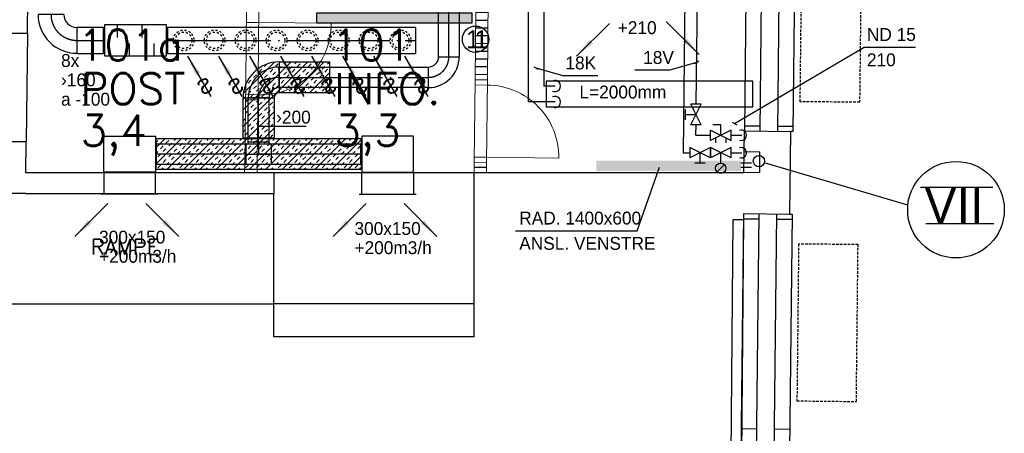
# Model space of a CAD drawing. Header units: millimetres. Extents: x 0 to 84060, y 0 to 52805.
# Tile 37 of 60: x 55833 to 65364, y 18428 to 22437. Entities that reach past the tile are written whole.
import ezdxf
from ezdxf.enums import TextEntityAlignment as Align

# ---------------------------------------------------------------- set-up
doc = ezdxf.new("R2010")
doc.units = ezdxf.units.MM
doc.header["$LTSCALE"] = 50
doc.header["$MEASUREMENT"] = 0
doc.header["$PDMODE"] = 1
for name, pattern in [('20601A200D001$0$DASHED', [0.75, 0.5, -0.25]), ('2V-CENT', [23, 20, -1.5, 0, -1.5]), ('CENTRUMLINJE', [27, 20, -3, 1, -3]), ('V-GOMD', [0.8, 0.4, -0.4]), ('V-KU', [2, 1, 1]), ('V-V', [2, 1, 1])]:
    doc.linetypes.add(name, pattern=pattern)
doc.layers.get('0').update_dxf_attribs({"linetype": 'CONTINUOUS'})
for name, color, linetype in [('20601A200D001$0$243-Dører', 7, 'CONTINUOUS'), ('20601A200D001$0$832-Romtekst', 7, 'CONTINUOUS'), ('20601A200D001$0$A12-HEL1', 251, 'CONTINUOUS'), ('20601A200D001$0$A12-HEL3', 251, 'CONTINUOUS'), ('20601A200D001$0$A12-HEL4', 251, 'CONTINUOUS'), ('20601A200D001$0$A12-SKR1', 251, 'CONTINUOUS'), ('20601A200D001$0$A23-HEL1', 251, 'CONTINUOUS'), ('20601A200D001$0$A24-HEL2', 252, 'CONTINUOUS'), ('20601A200D001$0$A24-SKR1', 251, 'CONTINUOUS'), ('20601A200D001$0$A25-STI1', 251, '20601A200D001$0$DASHED'), ('V060-', 3, 'CONTINUOUS'), ('V061-', 1, 'CONTINUOUS'), ('V070-', 3, 'CONTINUOUS'), ('V071-', 1, 'CONTINUOUS'), ('V090-', 2, 'CONTINUOUS'), ('V091', 1, 'CONTINUOUS'), ('V100', 1, 'CONTINUOUS'), ('V100-', 6, 'CONTINUOUS'), ('V101', 3, 'CONTINUOUS'), ('V101-', 1, 'CONTINUOUS'), ('V110', 1, 'CONTINUOUS'), ('V110-', 6, 'CONTINUOUS'), ('V111', 3, 'CONTINUOUS'), ('V111-', 1, 'CONTINUOUS'), ('xref', 7, 'CENTRUMLINJE')]:
    doc.layers.add(name, color=color, linetype=linetype)
doc.styles.add('20601A200D001$0$STANDARD', font='ROMANS.SHX')
doc.styles.add('FISO', font='fiso')
doc.styles.add('ISO', font='ISO')
doc.styles.add('SIMPLEX', font='SIMPLEX')

# ---------------------------------------------------------------- blocks, each defined once
blk = doc.blocks.new('V420', base_point=(455, 404.5))
blk.add_line((455, 404.5), (464, 404.5))
blk.add_solid([(455, 404.5), (459, 405), (459, 404)])
blk = doc.blocks.new('V421', base_point=(455.5, 404.5))
at = {"rotation": 180}
blk.add_blockref('V420', (464.5, 404.5), dxfattribs=at)
blk = doc.blocks.new('V422', base_point=(16230, 22585))
blk.add_blockref('V420', (16230, 22585))
at = {"style": 'SIMPLEX'}
blk.add_text('s', height=4, rotation=90, dxfattribs=at).set_placement((16238, 22585), align=Align.CENTER)
blk = doc.blocks.new('CBOJ90_PB', base_point=(86107, 31352))
at = {"color": 0, "linetype": 'ByBlock'}
blk.add_arc((86106, 31353), 1, 270, 360, dxfattribs=at)
blk = doc.blocks.new('KBOJ90_PB', base_point=(86107, 31352))
at = {"color": 0, "linetype": 'ByBlock'}
for p, q in [((86106.5, 31353), (86107.5, 31353)), ((86106, 31352.5), (86106, 31351.5))]:
    blk.add_line(p, q, dxfattribs=at)
for radius in [1.5, 0.5]:
    blk.add_arc((86106, 31353), radius, 270, 360, dxfattribs=at)
blk = doc.blocks.new('3BOJ90_PB', base_point=(86107, 31352))
for p in [(86107, 31353), (86106, 31352)]:
    blk.add_point(p)
at = {"color": 1, "linetype": '2V-CENT'}
blk.add_blockref('CBOJ90_PB', (86107, 31352), dxfattribs=at)
at = {"color": 0, "linetype": 'ByBlock'}
blk.add_blockref('KBOJ90_PB', (86107, 31352), dxfattribs=at)
at = {"style": 'ISO', "flags": 3}
blk.add_attdef('0', (86107, 31352), '', height=1, dxfattribs=at)
blk = doc.blocks.new('K1A', base_point=(16237, 22591.5))
at = {"color": 0, "linetype": 'ByBlock'}
blk.add_line((16237, 22592), (16237, 22591), dxfattribs=at)
blk = doc.blocks.new('21A', base_point=(16237, 22591.5))
blk.add_point((16237, 22591.5))
at = {"color": 0, "linetype": 'ByBlock'}
blk.add_blockref('K1A', (16237, 22591.5), dxfattribs=at)
at = {"style": 'SIMPLEX', "flags": 3}
blk.add_attdef('0', (16237, 22591.5), '', height=1, dxfattribs=at)
blk = doc.blocks.new('LD_P')
for p, q in [((-0.5, 0.5), (-0.5, -0.5)), ((0.5, 0.5), (-0.5, 0.5)), ((0.5, -0.5), (0.5, 0.5)), ((-0.5, -0.5), (0.5, -0.5))]:
    blk.add_line(p, q)
at = {"color": 1}
for p, q in [((-0.3, 0.5), (-0.3, 0.1)), ((0.1, 0.5), (0.1, 0.1)), ((-0.1, -0.5), (-0.1, -0.1)), ((0.3, -0.5), (0.3, -0.1))]:
    blk.add_line(p, q, dxfattribs=at)
blk = doc.blocks.new('C3A', base_point=(16246, 22590.5))
at = {"color": 0, "linetype": 'ByBlock'}
blk.add_line((16247, 22590.5), (16246, 22590.5), dxfattribs=at)
blk = doc.blocks.new('K3A', base_point=(16246, 22590.5))
at = {"color": 0, "linetype": 'ByBlock'}
for p, q in [((16246, 22591), (16247, 22591)), ((16247, 22591), (16247, 22590)), ((16247, 22590), (16246, 22590))]:
    blk.add_line(p, q, dxfattribs=at)
blk = doc.blocks.new('33A', base_point=(16246, 22590.5))
blk.add_point((16247, 22590.5))
at = {"color": 0, "linetype": 'ByBlock'}
blk.add_blockref('K3A', (16246, 22590.5), dxfattribs=at)
at = {"color": 1, "linetype": '2V-CENT'}
blk.add_blockref('C3A', (16246, 22590.5), dxfattribs=at)
at = {"style": 'SIMPLEX', "flags": 3}
blk.add_attdef('0', (16246, 22590.5), '', height=1, dxfattribs=at)
blk = doc.blocks.new('TAK_P', base_point=(16247.5, 22586.5))
for p, q in [((16248, 22587), (16247, 22587)), ((16247, 22587), (16247, 22586)), ((16248, 22586), (16248, 22587)), ((16247, 22586), (16248, 22586))]:
    blk.add_line(p, q)
blk = doc.blocks.new('CTK_P', base_point=(16236.144, 22620.378))
at = {"color": 0, "linetype": 'ByBlock'}
for p, q in [((16236.144, 22620.978), (16236.144, 22620.378)), ((16235.544, 22620.378), (16236.744, 22620.378))]:
    blk.add_line(p, q, dxfattribs=at)
blk = doc.blocks.new('KTK_P', base_point=(16236.144, 22620.378))
at = {"color": 0, "linetype": 'ByBlock'}
for p, q in [((16235.544, 22620.878), (16235.644, 22620.878)), ((16235.544, 22619.878), (16235.544, 22620.878)), ((16235.644, 22620.978), (16236.644, 22620.978)), ((16235.644, 22620.878), (16235.644, 22620.978)), ((16236.644, 22620.978), (16236.644, 22620.878)), ((16236.644, 22620.878), (16236.744, 22620.878)), ((16236.744, 22620.878), (16236.744, 22619.878)), ((16236.744, 22619.878), (16235.544, 22619.878))]:
    blk.add_line(p, q, dxfattribs=at)
blk = doc.blocks.new('3TK_P', base_point=(16236.144, 22620.378))
for p in [(16236.144, 22620.978), (16235.544, 22620.378), (16236.744, 22620.378)]:
    blk.add_point(p)
at = {"color": 1, "linetype": '2V-CENT'}
blk.add_blockref('CTK_P', (16236.144, 22620.378), dxfattribs=at)
at = {"color": 0, "linetype": 'ByBlock'}
blk.add_blockref('KTK_P', (16236.144, 22620.378), dxfattribs=at)
at = {"style": 'ISO', "flags": 3}
blk.add_attdef('0', (16236.144, 22620.378), '', height=1, dxfattribs=at)
blk = doc.blocks.new('VUN')
at = {"color": 0}
blk.add_circle((0, 0), 0.5, dxfattribs=at)
blk = doc.blocks.new('RADN')
at = {"color": 0}
for p, q in [((-0.5, -1), (-0.5, 0)), ((-0.5, 0), (0.5, 0)), ((0.5, 0), (0.5, -1)), ((0.5, -1), (-0.5, -1))]:
    blk.add_line(p, q, dxfattribs=at)
blk = doc.blocks.new('*X119')
at = {"color": 0}
for p, q in [((58345.7, 21752.9), (58620.8, 22028)), ((58345.7, 21912), (58461.7, 22028)), ((58389.3, 22008.7), (58408.6, 22028)), ((58479.9, 21728), (58779.9, 22028)), ((58495.4, 22008.7), (58514.7, 22028)), ((58707.5, 22008.7), (58726.8, 22028)), ((58813.6, 22008.7), (58831.4, 22026.5)), ((58345.7, 21965), (58362.8, 21982.2)), ((58389.3, 21902.6), (58415.9, 21929.1)), ((58442.4, 21955.7), (58468.9, 21982.2)), ((58468.9, 21929.1), (58495.4, 21955.7)), ((58521.9, 21982.2), (58548.4, 22008.7)), ((58575, 21929.1), (58601.5, 21955.7)), ((58601.5, 21902.6), (58628, 21929.1)), ((58628, 21982.2), (58654.5, 22008.7)), ((58639, 21728), (58831.4, 21920.4)), ((58654.5, 21955.7), (58681, 21982.2)), ((58707.5, 21902.6), (58734.1, 21929.1)), ((58760.6, 21955.7), (58787.1, 21982.2)), ((58787.1, 21929.1), (58813.6, 21955.7)), ((58345.7, 21859), (58362.8, 21876.1)), ((58362.8, 21823.1), (58389.3, 21849.6)), ((58415.9, 21876.1), (58442.4, 21902.6)), ((58468.9, 21823.1), (58495.4, 21849.6)), ((58521.9, 21876.1), (58548.4, 21902.6)), ((58548.4, 21849.6), (58575, 21876.1)), ((58654.5, 21849.6), (58681, 21876.1)), ((58681, 21823.1), (58707.5, 21849.6)), ((58734.1, 21876.1), (58760.6, 21902.6)), ((58787.1, 21823.1), (58813.6, 21849.6)), ((58373.8, 21728), (58389.3, 21743.5)), ((58415.9, 21770.1), (58442.4, 21796.6)), ((58442.4, 21743.5), (58468.9, 21770.1)), ((58495.4, 21796.6), (58521.9, 21823.1)), ((58548.4, 21743.5), (58575, 21770.1)), ((58585.9, 21728), (58601.5, 21743.5)), ((58601.5, 21796.6), (58628, 21823.1)), ((58628, 21770.1), (58654.5, 21796.6)), ((58692, 21728), (58707.5, 21743.5)), ((58734.1, 21770.1), (58760.6, 21796.6)), ((58760.6, 21743.5), (58787.1, 21770.1)), ((58798.1, 21728), (58831.4, 21761.3)), ((58813.6, 21796.6), (58831.4, 21814.4))]:
    blk.add_line(p, q, dxfattribs=at)
blk = doc.blocks.new('*X120')
at = {"color": 0}
for p, q in [((57998.7, 21724.1), (58299.5, 22024.9)), ((58150.7, 21929.1), (58177.2, 21955.7)), ((58203.7, 21982.2), (58229.8, 22008.3)), ((58256.8, 21929.1), (58283.3, 21955.7)), ((58283.3, 21902.6), (58309.8, 21929.1)), ((58309.8, 21982.2), (58336.3, 22008.7)), ((58336.3, 21955.7), (58345.7, 21965)), ((58044.6, 21823.1), (58071.1, 21849.6)), ((58097.7, 21876.1), (58124.2, 21902.6)), ((58111.7, 21678), (58345.7, 21912)), ((58150.7, 21823.1), (58177.2, 21849.6)), ((58203.7, 21876.1), (58230.2, 21902.6)), ((58230.2, 21849.6), (58256.8, 21876.1)), ((58336.3, 21849.6), (58345.7, 21859)), ((58015.4, 21793.8), (58018.1, 21796.6)), ((58044.6, 21717), (58071.1, 21743.5)), ((58097.7, 21770.1), (58124.2, 21796.6)), ((58124.2, 21743.5), (58150.7, 21770.1)), ((58177.2, 21796.6), (58203.7, 21823.1)), ((58230.2, 21743.5), (58256.8, 21770.1)), ((58256.8, 21717), (58283.3, 21743.5)), ((58270.8, 21678), (58345.7, 21752.9)), ((58283.3, 21796.6), (58309.8, 21823.1)), ((58309.8, 21770.1), (58336.3, 21796.6)), ((58005.6, 21678), (58018.1, 21690.5)), ((58071.1, 21690.5), (58097.7, 21717)), ((58177.2, 21690.5), (58203.7, 21717)), ((58217.7, 21678), (58230.2, 21690.5))]:
    blk.add_line(p, q, dxfattribs=at)
blk = doc.blocks.new('*X121')
at = {"color": 0}
for p, q in [((57995.6, 21402.8), (58270.8, 21678)), ((57995.6, 21561.9), (58111.7, 21678)), ((57995.6, 21668), (58005.6, 21678)), ((58018.1, 21637.5), (58044.6, 21664)), ((58124.2, 21637.5), (58150.7, 21664)), ((58150.7, 21611), (58177.2, 21637.5)), ((58203.7, 21664), (58217.7, 21678)), ((58256.8, 21611), (58283.3, 21637.5)), ((58018.1, 21531.4), (58044.6, 21557.9)), ((58042.2, 21290.3), (58295.6, 21543.7)), ((58071.1, 21584.4), (58097.7, 21611)), ((58097.7, 21557.9), (58124.2, 21584.4)), ((58203.7, 21557.9), (58230.2, 21584.4)), ((58230.2, 21531.4), (58256.8, 21557.9)), ((58283.3, 21584.4), (58295.6, 21596.8)), ((57995.6, 21455.9), (58018.1, 21478.4)), ((58044.6, 21504.9), (58071.1, 21531.4)), ((58097.7, 21451.9), (58124.2, 21478.4)), ((58124.2, 21425.3), (58150.7, 21451.9)), ((58150.7, 21504.9), (58177.2, 21531.4)), ((58177.2, 21478.4), (58203.7, 21504.9)), ((58230.2, 21425.3), (58256.8, 21451.9)), ((58283.3, 21478.4), (58295.6, 21490.7)), ((57995.6, 21349.8), (58018.1, 21372.3)), ((58044.6, 21398.8), (58071.1, 21425.3)), ((58071.1, 21372.3), (58097.7, 21398.8)), ((58177.2, 21372.3), (58203.7, 21398.8)), ((58201.3, 21290.3), (58295.6, 21384.6)), ((58203.7, 21345.8), (58230.2, 21372.3)), ((58256.8, 21398.8), (58283.3, 21425.3)), ((58018.1, 21319.3), (58044.6, 21345.8)), ((58095.2, 21290.3), (58097.7, 21292.8)), ((58124.2, 21319.3), (58150.7, 21345.8)), ((58150.7, 21292.8), (58177.2, 21319.3)), ((58256.8, 21292.8), (58283.3, 21319.3))]:
    blk.add_line(p, q, dxfattribs=at)
blk = doc.blocks.new('*X122')
at = {"color": 0}
for p, q in [((57151.1, 21035.6), (57399.7, 21284.2)), ((57151.1, 21194.7), (57240.6, 21284.2)), ((57151.1, 21247.7), (57169.6, 21266.2)), ((57249.1, 21239.7), (57275.6, 21266.2)), ((57258.8, 20984.2), (57558.8, 21284.2)), ((57328.7, 21266.2), (57346.6, 21284.2)), ((57417.9, 20984.2), (57717.9, 21284.2)), ((57434.7, 21266.2), (57452.7, 21284.2)), ((57461.3, 21239.7), (57487.8, 21266.2)), ((57567.3, 21239.7), (57593.8, 21266.2)), ((57577, 20984.2), (57877, 21284.2)), ((57646.9, 21266.2), (57664.8, 21284.2)), ((57736.1, 20984.2), (58036.1, 21284.2)), ((57752.9, 21266.2), (57770.9, 21284.2)), ((57779.5, 21239.7), (57806, 21266.2)), ((57885.5, 21239.7), (57912, 21266.2)), ((57895.2, 20984.2), (58195.2, 21284.2)), ((57965.1, 21266.2), (57983, 21284.2)), ((58054.3, 20984.2), (58354.3, 21284.2)), ((58071.1, 21266.2), (58089.1, 21284.2)), ((58097.7, 21239.7), (58124.2, 21266.2)), ((58203.7, 21239.7), (58230.2, 21266.2)), ((58213.3, 20984.2), (58513.3, 21284.2)), ((58283.3, 21266.2), (58301.2, 21284.2)), ((58372.4, 20984.2), (58672.4, 21284.2)), ((58389.3, 21266.2), (58407.3, 21284.2)), ((58415.9, 21239.7), (58442.4, 21266.2)), ((58521.9, 21239.7), (58548.4, 21266.2)), ((58531.5, 20984.2), (58831.5, 21284.2)), ((58601.5, 21266.2), (58619.4, 21284.2)), ((58690.6, 20984.2), (58990.6, 21284.2)), ((58707.5, 21266.2), (58725.5, 21284.2)), ((58734.1, 21239.7), (58760.6, 21266.2)), ((58840.1, 21239.7), (58866.6, 21266.2)), ((58849.7, 20984.2), (59141.2, 21275.6)), ((58919.7, 21266.2), (58937.6, 21284.2)), ((59025.7, 21266.2), (59043.7, 21284.2)), ((59052.3, 21239.7), (59078.8, 21266.2)), ((57151.1, 21141.7), (57169.6, 21160.2)), ((57196.1, 21186.7), (57222.6, 21213.2)), ((57222.6, 21160.2), (57249.1, 21186.7)), ((57275.6, 21213.2), (57302.2, 21239.7)), ((57328.7, 21160.2), (57355.2, 21186.7)), ((57355.2, 21133.7), (57381.7, 21160.2)), ((57381.7, 21213.2), (57408.2, 21239.7)), ((57408.2, 21186.7), (57434.7, 21213.2)), ((57461.3, 21133.7), (57487.8, 21160.2)), ((57514.3, 21186.7), (57540.8, 21213.2)), ((57540.8, 21160.2), (57567.3, 21186.7)), ((57593.8, 21213.2), (57620.4, 21239.7)), ((57646.9, 21160.2), (57673.4, 21186.7)), ((57673.4, 21133.7), (57699.9, 21160.2)), ((57699.9, 21213.2), (57726.4, 21239.7)), ((57726.4, 21186.7), (57752.9, 21213.2)), ((57779.5, 21133.7), (57806, 21160.2)), ((57832.5, 21186.7), (57859, 21213.2)), ((57859, 21160.2), (57885.5, 21186.7)), ((57912, 21213.2), (57938.6, 21239.7)), ((57965.1, 21160.2), (57991.6, 21186.7)), ((57991.6, 21133.7), (58018.1, 21160.2)), ((58018.1, 21213.2), (58044.6, 21239.7)), ((58044.6, 21186.7), (58071.1, 21213.2)), ((58097.7, 21133.7), (58124.2, 21160.2)), ((58150.7, 21186.7), (58177.2, 21213.2)), ((58177.2, 21160.2), (58203.7, 21186.7)), ((58230.2, 21213.2), (58256.8, 21239.7)), ((58283.3, 21160.2), (58309.8, 21186.7)), ((58309.8, 21133.7), (58336.3, 21160.2)), ((58336.3, 21213.2), (58362.8, 21239.7)), ((58362.8, 21186.7), (58389.3, 21213.2)), ((58415.9, 21133.7), (58442.4, 21160.2)), ((58468.9, 21186.7), (58495.4, 21213.2)), ((58495.4, 21160.2), (58521.9, 21186.7)), ((58548.4, 21213.2), (58575, 21239.7)), ((58601.5, 21160.2), (58628, 21186.7)), ((58628, 21133.7), (58654.5, 21160.2)), ((58654.5, 21213.2), (58681, 21239.7)), ((58681, 21186.7), (58707.5, 21213.2)), ((58734.1, 21133.7), (58760.6, 21160.2)), ((58787.1, 21186.7), (58813.6, 21213.2)), ((58813.6, 21160.2), (58840.1, 21186.7)), ((58866.6, 21213.2), (58893.2, 21239.7)), ((58919.7, 21160.2), (58946.2, 21186.7)), ((58946.2, 21133.7), (58972.7, 21160.2)), ((58972.7, 21213.2), (58999.2, 21239.7)), ((58999.2, 21186.7), (59025.7, 21213.2)), ((59052.3, 21133.7), (59078.8, 21160.2)), ((59105.3, 21186.7), (59131.8, 21213.2)), ((59131.8, 21160.2), (59141.2, 21169.5)), ((57169.6, 21107.1), (57196.1, 21133.7)), ((57222.6, 21054.1), (57249.1, 21080.6)), ((57275.6, 21107.1), (57302.2, 21133.7)), ((57302.2, 21080.6), (57328.7, 21107.1)), ((57408.2, 21080.6), (57434.7, 21107.1)), ((57434.7, 21054.1), (57461.3, 21080.6)), ((57487.8, 21107.1), (57514.3, 21133.7)), ((57540.8, 21054.1), (57567.3, 21080.6)), ((57593.8, 21107.1), (57620.4, 21133.7)), ((57620.4, 21080.6), (57646.9, 21107.1)), ((57726.4, 21080.6), (57752.9, 21107.1)), ((57752.9, 21054.1), (57779.5, 21080.6)), ((57806, 21107.1), (57832.5, 21133.7)), ((57859, 21054.1), (57885.5, 21080.6)), ((57912, 21107.1), (57938.6, 21133.7)), ((57938.6, 21080.6), (57965.1, 21107.1)), ((58044.6, 21080.6), (58071.1, 21107.1)), ((58071.1, 21054.1), (58097.7, 21080.6)), ((58124.2, 21107.1), (58150.7, 21133.7)), ((58177.2, 21054.1), (58203.7, 21080.6)), ((58230.2, 21107.1), (58256.8, 21133.7)), ((58256.8, 21080.6), (58283.3, 21107.1)), ((58362.8, 21080.6), (58389.3, 21107.1)), ((58389.3, 21054.1), (58415.9, 21080.6)), ((58442.4, 21107.1), (58468.9, 21133.7)), ((58495.4, 21054.1), (58521.9, 21080.6)), ((58548.4, 21107.1), (58575, 21133.7)), ((58575, 21080.6), (58601.5, 21107.1)), ((58681, 21080.6), (58707.5, 21107.1)), ((58707.5, 21054.1), (58734.1, 21080.6)), ((58760.6, 21107.1), (58787.1, 21133.7)), ((58813.6, 21054.1), (58840.1, 21080.6)), ((58866.6, 21107.1), (58893.2, 21133.7)), ((58893.2, 21080.6), (58919.7, 21107.1)), ((58999.2, 21080.6), (59025.7, 21107.1)), ((59008.8, 20984.2), (59141.2, 21116.5)), ((59025.7, 21054.1), (59052.3, 21080.6)), ((59078.8, 21107.1), (59105.3, 21133.7)), ((59131.8, 21054.1), (59141.2, 21063.5)), ((57169.6, 21001.1), (57196.1, 21027.6)), ((57205.7, 20984.2), (57222.6, 21001.1)), ((57249.1, 21027.6), (57275.6, 21054.1)), ((57311.8, 20984.2), (57328.7, 21001.1)), ((57355.2, 21027.6), (57381.7, 21054.1)), ((57381.7, 21001.1), (57408.2, 21027.6)), ((57487.8, 21001.1), (57514.3, 21027.6)), ((57523.9, 20984.2), (57540.8, 21001.1)), ((57567.3, 21027.6), (57593.8, 21054.1)), ((57630, 20984.2), (57646.9, 21001.1)), ((57673.4, 21027.6), (57699.9, 21054.1)), ((57699.9, 21001.1), (57726.4, 21027.6)), ((57806, 21001.1), (57832.5, 21027.6)), ((57842.1, 20984.2), (57859, 21001.1)), ((57885.5, 21027.6), (57912, 21054.1)), ((57948.2, 20984.2), (57965.1, 21001.1)), ((57991.6, 21027.6), (58018.1, 21054.1)), ((58018.1, 21001.1), (58044.6, 21027.6)), ((58124.2, 21001.1), (58150.7, 21027.6)), ((58160.3, 20984.2), (58177.2, 21001.1)), ((58203.7, 21027.6), (58230.2, 21054.1)), ((58266.4, 20984.2), (58283.3, 21001.1)), ((58309.8, 21027.6), (58336.3, 21054.1)), ((58336.3, 21001.1), (58362.8, 21027.6)), ((58442.4, 21001.1), (58468.9, 21027.6)), ((58478.5, 20984.2), (58495.4, 21001.1)), ((58521.9, 21027.6), (58548.4, 21054.1)), ((58584.6, 20984.2), (58601.5, 21001.1)), ((58628, 21027.6), (58654.5, 21054.1)), ((58654.5, 21001.1), (58681, 21027.6)), ((58760.6, 21001.1), (58787.1, 21027.6)), ((58796.7, 20984.2), (58813.6, 21001.1)), ((58840.1, 21027.6), (58866.6, 21054.1)), ((58902.8, 20984.2), (58919.7, 21001.1)), ((58946.2, 21027.6), (58972.7, 21054.1)), ((58972.7, 21001.1), (58999.2, 21027.6)), ((59078.8, 21001.1), (59105.3, 21027.6)), ((59114.9, 20984.2), (59131.8, 21001.1))]:
    blk.add_line(p, q, dxfattribs=at)
blk = doc.blocks.new('*X186')
at = {"color": 0}
for p, q in [((74430, 22508.1), (74550, 22506.8)), ((74478.8, 22582.6), (74550.8, 22581.8)), ((74429.2, 22433.1), (74549.2, 22431.8)), ((74428.4, 22358.1), (74548.3, 22356.8)), ((74426.7, 22208.1), (74546.7, 22206.8)), ((74427.5, 22283.1), (74547.5, 22281.8)), ((74425.9, 22133.1), (74545.9, 22131.8)), ((74425.1, 22058.1), (74545.1, 22056.8)), ((74424.3, 21983.1), (74544.3, 21981.8)), ((74423.4, 21908.1), (74543.4, 21906.8))]:
    blk.add_line(p, q, dxfattribs=at)
blk = doc.blocks.new('*X187')
at = {"color": 0}
blk.add_line((74413.6, 21008.2), (74533.6, 21006.9), dxfattribs=at)
blk = doc.blocks.new('20601A200D001')
at = {"layer": '20601A200D001$0$243-Dører', "linetype": 'Continuous', "lineweight": 0, "ltscale": 1000}
for points in [[(156017.1484, 22410.50108), (156137.13278, 22409.19249)], [(156137.12445, 22409.19258), (156837.07758, 22401.55781)], [(156011.06838, 21854.76562), (156002.34963, 21054.8125)], [(156131.06838, 21853.45703), (156122.34963, 21053.50391)], [(158231.0625, 21854.76562), (158222.34375, 21054.8125)], [(158351.0625, 21853.45703), (158342.34375, 21053.50391)], [(158230.53125, 21804.76758), (158350.51562, 21803.45898)], [(156009.50778, 21710.54405), (156129.50778, 21709.23546)], [(158222.89062, 21104.81055), (158342.89062, 21103.50195)], [(158342.89062, 21103.50195), (159042.84375, 21095.86719)]]:
    blk.add_lwpolyline(points, dxfattribs=at)
at = {"layer": '20601A200D001$0$243-Dører', "color": 7, "linetype": 'Continuous', "lineweight": 0, "ltscale": 1000}
for centre, radius, start, end in [((156161.73711, 22384.03402), 675.56778, 267.265550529, 1.486382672), ((158342.89691, 21103.51186), 699.98858, 359.374252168, 449.376377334)]:
    blk.add_arc(centre, radius, start, end, dxfattribs=at)
at = {"layer": '20601A200D001$0$A12-HEL1'}
for p, q in [((161226.79061, 27664.62399), (161157.97369, 21354.9725)), ((161158.51898, 21404.96953), (161308.51006, 21403.33363)), ((161149.24892, 20555.02008), (161080.43199, 14245.36858)), ((161148.70362, 20505.02305), (161298.6947, 20503.38716)), ((161276.48279, 18466.83269), (161126.49171, 18468.46859))]:
    blk.add_line(p, q, dxfattribs=at)
for points in [[(161356.78288, 27663.20622), (161376.78169, 27662.9881), (161307.96477, 21353.33661), (161287.96595, 21353.55472)], [(161279.24118, 20553.6023), (161299.23999, 20553.38418), (161230.42307, 14243.73269), (161210.42426, 14243.95081)]]:
    blk.add_lwpolyline(points, dxfattribs=at)
at = {"layer": '20601A200D001$0$A12-HEL3'}
for p, q in [((153897.88738, 22303.57851), (153886.43544, 21253.57851)), ((160833.63033, 20958.4862), (160835.81152, 21158.4743))]:
    blk.add_line(p, q, dxfattribs=at)
at = {"layer": '20601A200D001$0$A12-HEL4'}
for p, q in [((153897.88738, 22303.57851), (153903.34068, 22803.57851)), ((153897.88738, 22303.57851), (153447.86061, 22303.57851)), ((160835.81152, 21158.4743), (160837.99272, 21358.46241)), ((160837.99272, 21358.46241), (161287.96595, 21353.55472)), ((161279.24118, 20553.6023), (161287.96595, 21353.55472)), ((153886.43544, 21253.57851), (153436.40867, 21253.57851)), ((153883.1627, 20953.50999), (153886.43544, 21253.57851)), ((160835.81152, 21158.4743), (160985.8026, 21156.83841)), ((160985.8026, 21156.83841), (160983.62141, 20956.8503)), ((156283.36977, 20953.50999), (153883.1627, 20953.50999)), ((156283.36977, 20953.50999), (156283.36977, 20753.57851)), ((160833.57606, 20953.50999), (158221.24025, 20953.50999)), ((158221.24025, 19363.57851), (158221.24025, 20953.50999)), ((160833.63033, 20958.4862), (160833.57606, 20953.50999)), ((160833.63033, 20958.4862), (160983.62141, 20956.8503)), ((153880.98213, 20753.57851), (152883.36977, 20753.57851)), ((153880.98213, 20753.57851), (156283.36977, 20753.57851)), ((156283.36977, 19363.57851), (156283.36977, 20753.57851)), ((160829.26795, 20558.50999), (161279.24118, 20553.6023)), ((153516.70311, 19683.57851), (156283.36977, 19683.57851)), ((158221.24025, 19683.57851), (156283.36977, 19683.57851)), ((158221.24025, 19363.57851), (156283.36977, 19363.57851))]:
    blk.add_line(p, q, dxfattribs=at)
at = {"layer": '20601A200D001$0$A12-SKR1'}
blk.add_line((158221.24025, 20953.50999), (156283.36977, 20953.50999), dxfattribs=at)
at = {"layer": '20601A200D001$0$A23-HEL1'}
for p, q in [((160906.80964, 27668.1139), (160837.99272, 21358.46241)), ((161056.80072, 27666.47801), (160987.9838, 21356.82651)), ((160838.53802, 21408.45943), (160988.52909, 21406.82354)), ((160829.26795, 20558.50999), (160760.45102, 14248.85849)), ((160828.72265, 20508.51296), (160978.71373, 20506.87707)), ((160979.25903, 20556.87409), (160910.4421, 14247.2226)), ((160979.25903, 20556.87409), (160910.4421, 14247.2226)), ((160956.50182, 18470.3226), (160806.51074, 18471.9585))]:
    blk.add_line(p, q, dxfattribs=at)
at = {"layer": '20601A200D001$0$A24-HEL2', "color": 7, "linetype": 'Continuous', "lineweight": 0, "ltscale": 1000}
for points in [[(158351.0625, 21853.45703), (158359.79688, 22654.9668)], [(156011.06838, 21854.76562), (156018.77008, 22560.49318)], [(156131.06838, 21853.45703), (156138.75897, 22559.1845)], [(158231.0625, 21854.76562), (158238.5, 22536.2832)], [(158351.0625, 21853.45703), (158231.0625, 21854.76562)], [(156128.9609, 21659.23741), (156008.9609, 21660.546)], [(156001.24025, 20953.50977), (156002.34963, 21054.8125)], [(156121.24025, 20952.20117), (156122.34963, 21053.50391)], [(158221.23438, 20953.50977), (158222.34375, 21054.8125)], [(158342.34375, 21053.50391), (158222.34375, 21054.8125)], [(158341.23438, 20952.20117), (158342.34375, 21053.50391)]]:
    blk.add_lwpolyline(points, dxfattribs=at)
at = {"layer": '20601A200D001$0$A25-STI1'}
for points in [[(161378.61885, 21642.1586), (161395.19591, 23162.06821), (161970.16172, 23155.79728), (161953.58465, 21635.88767)], [(161363.57788, 20263.08988), (161347.00082, 18743.18028), (161921.96662, 18736.90935), (161938.54369, 20256.81895)]]:
    blk.add_lwpolyline(points, close=True, dxfattribs=at)
at = {"layer": '20601A200D001$0$A24-SKR1'}
for name in ['*X186', '*X187']:
    blk.add_blockref(name, (83808.203, 0), dxfattribs=at)
at = {"layer": '20601A200D001$0$832-Romtekst', "color": 7, "linetype": 'Continuous', "style": '20601A200D001$0$STANDARD'}
for s, height, p in [('101a', 300, (154387.58656, 22040.88086)), ('101', 300, (156842.80102, 22040.88086)), ('POST', 300, (154412.30143, 21617.48075)), ('INFO.', 300, (156867.51589, 21617.48075)), ('3,4', 300, (154412.78581, 21213.41589)), ('3,3', 300, (156868.00026, 21213.41589)), ('RAMPE', 150, (154513.41928, 20159.8354))]:
    blk.add_text(s, height=height, dxfattribs=at).set_placement(p)

msp = doc.modelspace()

# ---------------------------------------------------------------- linework, layer by layer
at = {"layer": 'V060-', "linetype": 'Continuous'}
for p, q in [((59887.4, 22078.2), (59887.4, 25011)), ((60087.4, 25011), (60087.4, 22078.2)), ((56645, 22360.2), (56386.3, 22360.2)), ((59663, 22360.2), (57265, 22360.2)), ((56386.3, 22110.2), (56645, 22110.2)), ((57265, 22110.2), (59663, 22110.2)), ((58345.7, 21978), (59787.4, 21978)), ((59787.4, 21778), (58345.7, 21778)), ((58045.6, 21254.2), (58045.6, 21678)), ((58245.6, 21678), (58245.6, 21254.2)), ((57156, 21234.2), (59135.3, 21234.2)), ((59135.3, 21034.2), (57156, 21034.2)), ((56646, 20959.2), (56646, 20744.7)), ((57146, 20744.7), (57146, 20959.2)), ((59145.3, 20744.7), (59145.3, 20959.2)), ((59645.3, 20959.2), (59645.3, 20744.7))]:
    msp.add_line(p, q, dxfattribs=at)
at = {"layer": 'V060-', "color": 1, "linetype": '2V-CENT'}
for p, q in [((59987.4, 22078.2), (59987.4, 25011)), ((56386.3, 22235.2), (56645, 22235.2)), ((57265, 22235.2), (59663, 22235.2)), ((58345.7, 21878), (59787.4, 21878)), ((58145.6, 21254.2), (58145.6, 21678)), ((59135.3, 21134.2), (57156, 21134.2))]:
    msp.add_line(p, q, dxfattribs=at)
at = {"layer": 'V060-', "color": 1, "linetype": 'Continuous'}
for p, q in [((58345.7, 22028), (58831.4, 22028)), ((57995.6, 21290.3), (57995.6, 21678)), ((58295.6, 21678), (58295.6, 21290.3)), ((58831.4, 21728), (58345.7, 21728)), ((57151.1, 21284.2), (59141.2, 21284.2)), ((57995.6, 21290.3), (58295.6, 21290.3)), ((59141.2, 20984.2), (59141.2, 21284.2)), ((59141.2, 20984.2), (57151.1, 20984.2))]:
    msp.add_line(p, q, dxfattribs=at)
at = {"layer": 'V060-', "color": 1}
for p, q in [((58345.7, 22028), (58345.7, 21728)), ((58831.4, 22028), (58831.4, 21728)), ((57995.6, 21678), (58295.6, 21678)), ((57151.1, 21284.2), (57151.1, 20984.2))]:
    msp.add_line(p, q, dxfattribs=at)
at = {"layer": 'V060-', "color": 6}
for p, q in [((57171, 20744.7), (56621, 20744.7)), ((59120.3, 20744.7), (59670.3, 20744.7))]:
    msp.add_line(p, q, dxfattribs=at)
at = {"layer": 'V060-', "color": 1}
for radius in [350, 50]:
    msp.add_arc((58345.7, 21678), radius, 90, 180, dxfattribs=at)
at = {"layer": 'V061-'}
msp.add_line((58145.6, 21404.5), (58606.4, 21404.5), dxfattribs=at)
at = {"layer": 'V070-', "linetype": 'V-GOMD'}
for centre, radius in [((57419.8, 22236, -315), 100), ((57419.8, 22236, -315), 80), ((57719.8, 22236, -315), 100), ((57719.8, 22236, -315), 80), ((58019.8, 22236, -315), 100), ((58019.8, 22236, -315), 80), ((58319.8, 22236, -315), 100), ((58319.8, 22236, -315), 80), ((58619.8, 22236, -315), 100), ((58619.8, 22236, -315), 80), ((58919.8, 22236, -315), 100), ((58919.8, 22236, -315), 80), ((59219.8, 22236, -315), 100), ((59219.8, 22236, -315), 80), ((59519.8, 22236, -315), 100), ((59519.8, 22236, -315), 80)]:
    msp.add_circle(centre, radius, dxfattribs=at)
at = {"layer": 'V091'}
msp.add_line((64430.3, 20639.9), (63050.6, 21047.8), dxfattribs=at)
at = {"layer": 'V091', "color": 3}
for p, q in [((64552, 20813.8), (65253.2, 20813.8)), ((65097.3, 20813.8), (65097.3, 20463.3)), ((64604.3, 20463.3), (65261.9, 20463.3))]:
    msp.add_line(p, q, dxfattribs=at)
at = {"layer": 'V091'}
msp.add_circle((64895.9, 20595.4), 467.7, dxfattribs=at)
at = {"layer": 'V100'}
for p, q in [((62812.4, 21050.6), (62916.4, 21050.6)), ((62813.6, 21007), (62917.6, 21007))]:
    msp.add_line(p, q, dxfattribs=at)
for points in [[(60208.6, 22404.4), (60208.6, 22504.4), (58708.6, 22404.4), (58708.6, 22504.4)], [(61416.2, 21071.3), (61416.2, 20971.3), (62816.2, 21071.3), (62816.2, 20971.3)]]:
    msp.add_trace(points, dxfattribs=at)
at = {"layer": 'V100-', "linetype": 'V-V'}
for p, q in [((62533.3, 47681), (62254.1, 21147.5)), ((62381.6, 21616.8), (62398.8, 23183.6)), ((62378.3, 21316.8), (62379.4, 21416.8)), ((62378.3, 21316.8), (62518.7, 21316.8)), ((62718.7, 21316.8), (62821.9, 21316.8)), ((62254.1, 21147.5), (62318.7, 21147.5)), ((62718.7, 21147.5), (62821.9, 21147.5))]:
    msp.add_line(p, q, dxfattribs=at)
at = {"layer": 'V100-', "color": 1}
for p, q in [((62278.3, 21466.8), (62278.3, 21566.8)), ((62428.3, 21416.8), (62328.3, 21616.8)), ((62328.3, 21416.8), (62428.3, 21616.8)), ((62428.3, 21616.8), (62328.3, 21616.8)), ((62278.3, 21516.8), (62378.3, 21516.8)), ((62428.3, 21416.8), (62328.3, 21416.8)), ((62718.7, 21366.8), (62518.7, 21266.8)), ((62518.7, 21366.8), (62718.7, 21266.8)), ((62518.7, 21266.8), (62518.7, 21366.8)), ((62618.7, 21416.8), (62543.7, 21416.8)), ((62618.7, 21316.8), (62618.7, 21416.8)), ((62718.7, 21266.8), (62718.7, 21366.8)), ((62568.7, 21291.8), (62568.7, 21241.8)), ((62668.7, 21291.8), (62668.7, 21241.8)), ((62518.7, 21097.5), (62318.7, 21197.5)), ((62518.7, 21197.5), (62318.7, 21097.5)), ((62318.7, 21197.5), (62318.7, 21097.5)), ((62718.7, 21097.5), (62518.7, 21197.5)), ((62718.7, 21197.5), (62518.7, 21097.5)), ((62518.7, 21097.5), (62518.7, 21197.5)), ((62518.7, 21197.5), (62518.7, 21097.5)), ((62718.7, 21097.5), (62718.7, 21197.5)), ((62418.7, 21047.5), (62418.7, 21147.5)), ((62618.7, 21047.5), (62618.7, 21147.5)), ((62468.7, 21047.5), (62368.7, 21047.5)), ((62654, 21032.8), (62583.3, 20962.1))]:
    msp.add_line(p, q, dxfattribs=at)
msp.add_circle((62618.7, 20997.5), 50, dxfattribs=at)
for centre in [(62818.4, 21316.8), (62818.4, 21147.5)]:
    msp.add_arc(centre, 50, 248.74008, 471.25992, dxfattribs=at)
at = {"layer": 'V101', "color": 1}
msp.add_circle((60245.7, 22247.2), 128.1, dxfattribs=at)
at = {"layer": 'V101-'}
for p, q in [((62752, 21431.5), (64008.5, 22170.3)), ((64008.5, 22170.3), (64504.7, 22170.3)), ((62385.5, 22020.9), (62125, 21947.6)), ((62407.3, 22033.3), (62363.8, 22008.6)), ((62125, 21947.6), (61786, 21947.6)), ((62730.2, 21443.8), (62773.7, 21419.2)), ((61810.4, 20391.8), (62025.1, 21006.3)), ((60632.1, 20391.8), (61810.4, 20391.8))]:
    msp.add_line(p, q, dxfattribs=at)
at = {"layer": 'V110'}
msp.add_lwpolyline([(60929.7, 21591.3), (62929.7, 21591.3), (62929.7, 21841.3), (60929.7, 21841.3)], close=True, dxfattribs=at)
at = {"layer": 'V110-', "linetype": 'V-KU'}
for p, q in [((60754.9, 27786.3), (60754.9, 21639.4)), ((60907.5, 24536.4), (60907.5, 21793.2)), ((61014.6, 21793.2), (60907.5, 21793.2)), ((61014.6, 21639.4), (60754.9, 21639.4))]:
    msp.add_line(p, q, dxfattribs=at)
at = {"layer": 'V110-', "color": 1}
for centre in [(61014.6, 21793.2), (61014.6, 21639.4)]:
    msp.add_arc(centre, 54, 244.30581, 475.69419, dxfattribs=at)
at = {"layer": 'V111-'}
for p, q in [((60808.1, 21980.9), (60851.6, 21956.2)), ((60829.8, 21968.6), (61090.3, 21895.2)), ((61090.3, 21895.2), (61429.3, 21895.2))]:
    msp.add_line(p, q, dxfattribs=at)

# ---------------------------------------------------------------- block references
at = {"layer": 'V060-', "linetype": 'Continuous'}
for name, p, xscale, yscale, zscale, rotation in [('3BOJ90_PB', (56136.3, 22236), 250, 250, 250, 270), ('33A', (56655, 22235.2), 10, 250.0000000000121, 10, 180), ('3BOJ90_PB', (58145.6, 21878), 200, 200, 200, 180)]:
    msp.add_blockref(name, p, dxfattribs=dict(at, xscale=xscale, yscale=yscale, zscale=zscale, rotation=rotation))
at = {"layer": 'V060-', "xscale": 600, "yscale": 300, "zscale": 600}
msp.add_blockref('LD_P', (56955, 22235.2), dxfattribs=at)
at = {"layer": 'V060-', "linetype": 'Continuous'}
for name, p, xscale, yscale, zscale in [('33A', (57255, 22235.2), 10, 250.0000000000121, 10), ('21A', (59663, 22235.2), 250, 250, 250), ('3BOJ90_PB', (59987.4, 21878), 200.0000000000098, 200.0000000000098, 200.0000000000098), ('3TK_P', (58145.6, 21134.2), 200.0000000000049, 200.0000000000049, 200.0000000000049)]:
    msp.add_blockref(name, p, dxfattribs=dict(at, xscale=xscale, yscale=yscale, zscale=zscale))
at = {"layer": 'V060-', "color": 1}
for name in ['*X120', '*X119', '*X121', '*X122']:
    msp.add_blockref(name, (0, 0), dxfattribs=at)
at = {"layer": 'V070-'}
for name, p, xscale, yscale, zscale, rotation in [('V421', (61541.8, 22400.6), 50, 50, 50, 225.0000000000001), ('V421', (62091.3, 22417.9), -50, 50, 50, 134.9999999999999), ('V422', (57458.9, 22082.9, -315), -50, 50, 50, 120), ('V422', (57758.9, 22082.9, -315), -50, 50, 50, 120), ('V422', (58058.9, 22082.9, -315), -50, 50, 50, 120), ('V422', (58358.9, 22082.9, -315), -50, 50, 50, 120), ('V422', (58658.9, 22082.9, -315), -50, 50, 50, 120), ('V422', (58958.9, 22082.9, -315), -50, 50, 50, 120), ('V422', (59258.9, 22082.9, -315), -50, 50, 50, 120), ('V422', (59558.9, 22082.9, -315), -50, 50, 50, 120), ('TAK_P', (56896, 21134.2), -500, 350, 500, 180), ('TAK_P', (59395.3, 21134.2), 500, 350, 500, 180), ('V421', (56685.8, 20654.3), 50, 50, 50, 225), ('V421', (57053.8, 20654.3), 50, 50, 50, 315), ('V421', (59185.1, 20654.3), 50, 50, 50, 225), ('V421', (59553.1, 20654.3), 50, 50, 50, 315)]:
    msp.add_blockref(name, p, dxfattribs=dict(at, xscale=xscale, yscale=yscale, zscale=zscale, rotation=rotation))
at = {"layer": 'V070-', "linetype": 'Continuous', "yscale": 200, "zscale": 10, "rotation": 180}
for p, xscale in [((57146, 21134.2), -10), ((59145.3, 21134.2), 10)]:
    msp.add_blockref('33A', p, dxfattribs=dict(at, xscale=xscale))
at = {"layer": 'V090-', "color": 1, "xscale": 110, "yscale": 110, "zscale": 110}
msp.add_blockref('VUN', (62988.8, 21066.2), dxfattribs=at)
at = {"layer": 'V100', "xscale": 1500, "yscale": 100, "zscale": 1500}
msp.add_blockref('RADN', (59458.6, 22504.4), dxfattribs=at)
at = {"layer": 'V100', "xscale": 6200, "yscale": 100, "zscale": 6200, "rotation": 269.5568005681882}
msp.add_blockref('RADN', (62814.9, 17400.6), dxfattribs=at)
at = {"layer": 'xref'}
msp.add_blockref('20601A200D001', (-97990.7, 0), dxfattribs=at)

# ---------------------------------------------------------------- texts
at = {"layer": 'V061-', "color": 1, "style": 'FISO'}
msp.add_text('›200', height=125, dxfattribs=at).set_placement((58315.7, 21430))
at = {"layer": 'V071-', "color": 1, "style": 'FISO'}
for s, p in [('+210', (61621.7, 22296.6)), ('8x', (56233.4, 21978.5)), ('›160', (56233.4, 21791)), ('a -100', (56233.4, 21603.5)), ('300x150', (59073.5, 20350.4)), ('300x150', (56601.5, 20266.9)), ('+200m3/h', (59073.5, 20165)), ('+200m3/h', (56601.5, 20081.5))]:
    msp.add_text(s, height=125, dxfattribs=at).set_placement(p)
at = {"layer": 'V091', "color": 3, "style": 'FISO'}
msp.add_text('VII', height=350, dxfattribs=at).set_placement((64590.2, 20463.8))
at = {"layer": 'V101', "color": 3, "style": 'FISO'}
for p in [(60154.7, 22159.1), (60237.6, 22159.1)]:
    msp.add_text('1', height=175, dxfattribs=at).set_placement(p)
at = {"layer": 'V101-', "style": 'FISO'}
for s, p in [('ND 15', (64033.5, 22230.3)), ('18V', (61867.9, 22007.6)), ('210', (64033.5, 21985.3)), ('RAD. 1400x600', (60668.4, 20451.8)), ('ANSL. VENSTRE', (60668.4, 20206.8))]:
    msp.add_text(s, height=125, dxfattribs=at).set_placement(p)
at = {"layer": 'V111', "color": 1, "style": 'FISO'}
msp.add_text('L=2000mm', height=125, dxfattribs=at).set_placement((61251.2, 21673))
at = {"layer": 'V111-', "style": 'FISO'}
msp.add_text('18K', height=125, dxfattribs=at).set_placement((61115.3, 21955.2))

doc.saveas('drawing.dxf')
